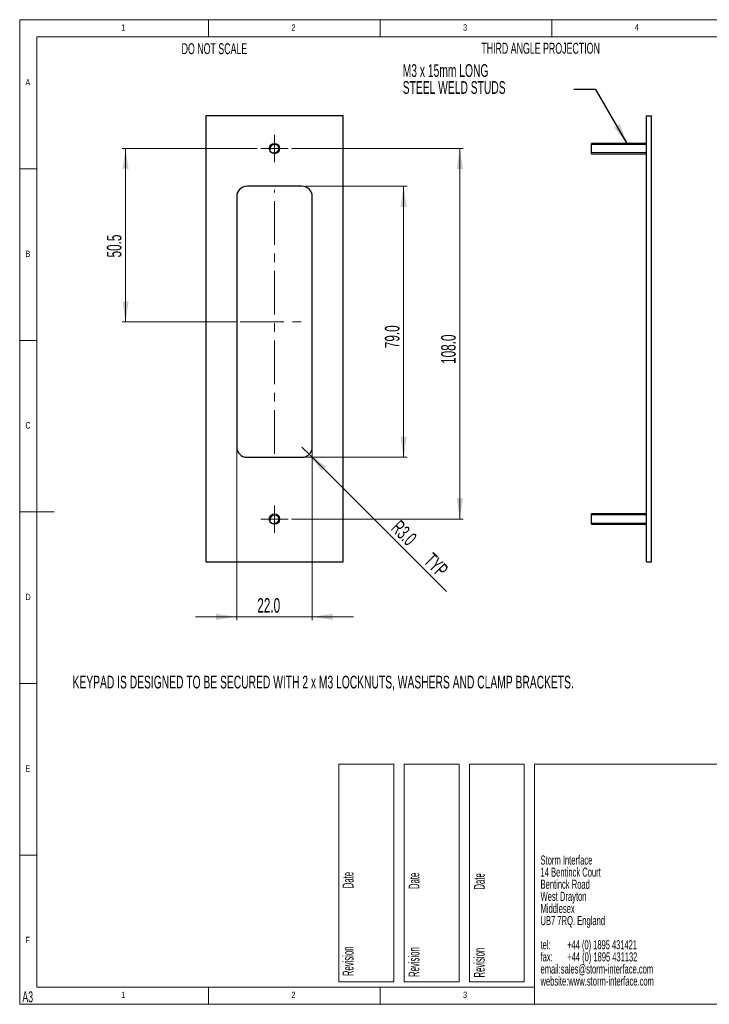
# Paper-space layout 'Sheet2' of a CAD drawing. Header units: millimetres. Extents: x 5 to 415, y 5 to 292.
# Tile 1 of 4: x 5 to 206, y 5 to 292. Entities that reach past the tile are written whole.
import ezdxf

# ---------------------------------------------------------------- set-up
doc = ezdxf.new("R2010")
doc.units = ezdxf.units.MM
doc.linetypes.add('CENTERX2', pattern=[20.32, 12.7, -2.54, 2.54, -2.54])
doc.styles.add('SLDTEXTSTYLE0', font='TXT', dxfattribs={"width": 0.605})
doc.styles.add('SLDTEXTSTYLE1', font='TXT', dxfattribs={"width": 0.75})
doc.styles.add('SLDTEXTSTYLE2', font='TXT', dxfattribs={"width": 0.567742})
doc.styles.add('SLDTEXTSTYLE3', font='TXT', dxfattribs={"width": 0.57})
doc.styles.add('SLDTEXTSTYLE4', font='TXT', dxfattribs={"width": 0.532308})
doc.dimstyles.new('SLDDIMSTYLE0', dxfattribs={"dimtxt": 4.10931, "dimasz": 6, "dimexe": 0, "dimexo": 0.0625, "dimgap": 1.027327, "dimtad": 1, "dimdec": 1, "dimrnd": 1e-09, "dimzin": 4, "dimdsep": 46, "dimtxsty": 'SLDTEXTSTYLE0', "dimsah": 1, "dimcen": 0.09, "dimadec": 0, "dimazin": 1, "dimtfac": 1, "dimtdec": 1, "dimtofl": 0, "dimtmove": 0, "dimatfit": 3, "dimfxl": 1, "dimfrac": 2, "dimtolj": 1, "dimtzin": 12, "dimarcsym": 0})
doc.dimstyles.new('SLDDIMSTYLE1', dxfattribs={"dimtxt": 4.10931, "dimasz": 6, "dimexe": 0, "dimexo": 0.0625, "dimgap": 1.027327, "dimtad": 1, "dimdec": 1, "dimrnd": 1e-09, "dimzin": 12, "dimdsep": 46, "dimtxsty": 'SLDTEXTSTYLE0', "dimsah": 1, "dimcen": 0.09, "dimadec": 0, "dimazin": 3, "dimtfac": 1, "dimtdec": 1, "dimtofl": 0, "dimtmove": 0, "dimatfit": 3, "dimfxl": 1, "dimfrac": 2, "dimtolj": 1, "dimtzin": 12, "dimarcsym": 0})
doc.dimstyles.new('SLDDIMSTYLE2', dxfattribs={"dimtxt": 4.10931, "dimasz": 6, "dimexe": 0, "dimexo": 0.0625, "dimgap": 1.027327, "dimtad": 1, "dimdec": 1, "dimrnd": 1e-09, "dimzin": 4, "dimdsep": 46, "dimtxsty": 'SLDTEXTSTYLE0', "dimsah": 1, "dimcen": 0.09, "dimadec": 0, "dimazin": 1, "dimtfac": 1, "dimtdec": 1, "dimtmove": 0, "dimatfit": 0, "dimfxl": 1, "dimfrac": 2, "dimtolj": 1, "dimtzin": 12, "dimarcsym": 0})
doc.dimstyles.new('SLDDIMSTYLE3', dxfattribs={"dimtxt": 4.10931, "dimasz": 6, "dimexe": 0, "dimexo": 0.0625, "dimgap": 1.027327, "dimtad": 1, "dimdec": 1, "dimrnd": 1e-09, "dimzin": 4, "dimdsep": 46, "dimtxsty": 'SLDTEXTSTYLE0', "dimsah": 1, "dimcen": 0, "dimadec": 0, "dimazin": 1, "dimtfac": 1, "dimtdec": 1, "dimtofl": 0, "dimtmove": 0, "dimatfit": 3, "dimfxl": 1, "dimfrac": 2, "dimtolj": 1, "dimtzin": 12, "dimarcsym": 0})
doc.dimstyles.new('SLDDIMSTYLE4', dxfattribs={"dimtxt": 0.18, "dimasz": 6, "dimexe": 0, "dimexo": 0.0625, "dimgap": 0, "dimtad": 0, "dimtih": 1, "dimtoh": 1, "dimdec": 0, "dimrnd": 1e-09, "dimzin": 0, "dimdsep": 46, "dimtxsty": 'Standard', "dimsah": 1, "dimcen": 0.09, "dimadec": 0, "dimazin": 0, "dimtfac": 6, "dimtdec": 0, "dimtofl": 0, "dimtmove": 0, "dimatfit": 3, "dimfxl": 1, "dimfrac": 2, "dimtolj": 1, "dimtzin": 0, "dimarcsym": 0})

# ---------------------------------------------------------------- blocks, each defined once
blk = doc.blocks.new('SW_NOTE_6')
at = {"color": 0, "linetype": 'Continuous', "lineweight": 0, "attachment_point": 1}
for s, insert, char_height, style in [('Storm Interface', (0, 3.4), 2.6458, 'SLDTEXTSTYLE0'), ('14 Bentinck Court', (0, -0.13), 2.6458, 'SLDTEXTSTYLE0'), ('Bentinck Road', (0, -3.66), 2.6458, 'SLDTEXTSTYLE0'), ('West Drayton', (0, -7.18), 2.6458, 'SLDTEXTSTYLE0'), ('Middlesex', (0, -10.71), 2.646, 'SLDTEXTSTYLE0'), ('UB7 7RQ. England', (0, -14.24), 2.6458, 'SLDTEXTSTYLE0'), ('tel:        +44 (0) 1895 431421', (0, -21.29), 2.6458, 'SLDTEXTSTYLE2'), ('fax:       +44 (0) 1895 431132', (0, -24.82), 2.6458, 'SLDTEXTSTYLE3'), ('email:sales@storm-interface.com', (0, -28.35), 2.6458, 'SLDTEXTSTYLE0'), ('website:www.storm-interface.com', (0, -31.88), 2.6458, 'SLDTEXTSTYLE0')]:
    blk.add_mtext(s, dxfattribs=dict(at, insert=insert, char_height=char_height, style=style))
blk = doc.blocks.new('_D')
at = {"color": 7, "linetype": 'Continuous', "lineweight": 18}
for p, q in [((84.22, 254.44), (134.22, 254.44)), ((133.22, 254.44), (133.22, 146.44)), ((84.22, 146.44), (134.22, 146.44))]:
    blk.add_line(p, q, dxfattribs=at)
for points in [[(133.22, 254.44), (132.32, 248.44), (134.12, 248.44)], [(133.22, 146.44), (134.12, 152.44), (132.32, 152.44)]]:
    blk.add_solid(points, dxfattribs=at)
at = {"color": 7, "linetype": 'Continuous', "lineweight": 18, "insert": (127.77, 191.66), "char_height": 4.233, "attachment_point": 1, "rotation": 90, "style": 'SLDTEXTSTYLE0'}
blk.add_mtext('108.0', dxfattribs=at)
blk = doc.blocks.new('_D_1')
at = {"color": 7, "linetype": 'Continuous', "lineweight": 18}
for p, q in [((88.22, 243.44), (117.85, 243.44)), ((116.85, 243.44), (116.85, 164.44)), ((88.22, 164.44), (117.85, 164.44))]:
    blk.add_line(p, q, dxfattribs=at)
for points in [[(116.85, 243.44), (115.95, 237.44), (117.75, 237.44)], [(116.85, 164.44), (117.75, 170.44), (115.95, 170.44)]]:
    blk.add_solid(points, dxfattribs=at)
at = {"color": 7, "linetype": 'Continuous', "lineweight": 18, "insert": (111.39, 196.25), "char_height": 4.233, "attachment_point": 1, "rotation": 90, "style": 'SLDTEXTSTYLE0'}
blk.add_mtext('79.0', dxfattribs=at)
blk = doc.blocks.new('_D_2')
at = {"color": 7, "linetype": 'Continuous', "lineweight": 18}
for p, q in [((74.22, 254.44), (34.85, 254.44)), ((35.85, 254.44), (35.85, 203.94)), ((68.22, 203.94), (34.85, 203.94))]:
    blk.add_line(p, q, dxfattribs=at)
for points in [[(35.85, 254.44), (34.95, 248.44), (36.75, 248.44)], [(35.85, 203.94), (36.75, 209.94), (34.95, 209.94)]]:
    blk.add_solid(points, dxfattribs=at)
at = {"color": 7, "linetype": 'Continuous', "lineweight": 18, "insert": (30.39, 222.7), "char_height": 4.233, "attachment_point": 1, "rotation": 90, "style": 'SLDTEXTSTYLE0'}
blk.add_mtext('50.5', dxfattribs=at)
blk = doc.blocks.new('_D_3')
at = {"color": 7, "linetype": 'Continuous', "lineweight": 18}
for p, q in [((68.22, 166.44), (68.22, 116.94)), ((90.22, 166.44), (90.22, 116.94)), ((68.22, 117.94), (56.22, 117.94)), ((68.22, 117.94), (90.22, 117.94)), ((90.22, 117.94), (102.22, 117.94))]:
    blk.add_line(p, q, dxfattribs=at)
for points in [[(68.22, 117.94), (62.22, 118.84), (62.22, 117.04)], [(90.22, 117.94), (96.22, 117.04), (96.22, 118.84)]]:
    blk.add_solid(points, dxfattribs=at)
at = {"color": 7, "linetype": 'Continuous', "lineweight": 18, "insert": (74.21, 123.39), "char_height": 4.233, "attachment_point": 1, "style": 'SLDTEXTSTYLE0'}
blk.add_mtext('22.0', dxfattribs=at)
blk = doc.blocks.new('_D_4')
at = {"color": 7, "linetype": 'Continuous', "lineweight": 18}
for q in [(87.22, 167.44), (129.35, 125.31)]:
    blk.add_line((89.34, 165.31), q, dxfattribs=at)
blk.add_solid([(89.34, 165.31), (92.95, 160.44), (94.22, 161.71)], dxfattribs=at)
at = {"color": 7, "linetype": 'Continuous', "lineweight": 18, "char_height": 4.233, "attachment_point": 1, "rotation": 315, "style": 'SLDTEXTSTYLE0'}
for s, insert in [('R3.0', (115.91, 146.46)), ('TYP', (125.46, 136.91))]:
    blk.add_mtext(s, dxfattribs=dict(at, insert=insert))
blk = doc.blocks.new('SW_CENTERMARKSYMBOL_0')
at = {"color": 0, "linetype": 'Continuous', "lineweight": 0}
for p, q in [((0, 2.5), (0, 4)), ((-2.5, 0), (-4, 0)), ((0, 0), (-2.5, 0)), ((0, 0), (0, 2.5)), ((0, 0), (0, -2.5)), ((0, 0), (2.5, 0)), ((2.5, 0), (4, 0)), ((0, -2.5), (0, -4))]:
    blk.add_line(p, q, dxfattribs=at)
blk = doc.blocks.new('SW_CENTERMARKSYMBOL_1')
at = {"color": 0, "linetype": 'Continuous', "lineweight": 0}
for p, q in [((0, 2.5), (0, 4)), ((-2.5, 0), (-4, 0)), ((0, 0), (-2.5, 0)), ((0, 0), (0, 2.5)), ((0, 0), (0, -2.5)), ((0, 0), (2.5, 0)), ((2.5, 0), (4, 0)), ((0, -2.5), (0, -4))]:
    blk.add_line(p, q, dxfattribs=at)
blk = doc.blocks.new('SW_NOTE_10')
at = {"color": 0, "linetype": 'Continuous', "lineweight": 0, "char_height": 3.7042, "attachment_point": 1, "style": 'SLDTEXTSTYLE0'}
for s, insert in [('M3 x 15mm LONG', (-49.88, 7.38)), ('STEEL WELD STUDS', (-49.88, 2.44))]:
    blk.add_mtext(s, dxfattribs=dict(at, insert=insert))

psp = doc.layouts.new('Sheet2')

# ---------------------------------------------------------------- linework, layer by layer
at = {"color": 7, "linetype": 'Continuous', "lineweight": 18}
for p, q in [((415, 292), (5, 292)), ((5, 292), (5, 5)), ((60, 287), (60, 292)), ((110, 292), (110, 287)), ((160, 287), (160, 292)), ((410, 287), (10, 287)), ((10, 287), (10, 10)), ((10, 248.5), (5, 248.5)), ((5, 198.5), (10, 198.5)), ((5, 148.5), (15, 148.5)), ((5, 98.5), (10, 98.5)), ((98, 75), (114, 75)), ((98, 75), (98, 11.5)), ((114, 75), (114, 11.5)), ((117, 75), (133, 75)), ((117, 75), (117, 11.5)), ((133, 75), (133, 11.5)), ((136, 75), (152, 75)), ((136, 75), (136, 11.5)), ((152, 75), (152, 11.5)), ((415, 75), (155, 75)), ((155, 75), (155, 5)), ((10, 48.5), (5, 48.5)), ((98, 11.5), (114, 11.5)), ((117, 11.5), (133, 11.5)), ((136, 11.5), (152, 11.5)), ((10, 10), (155, 10)), ((60, 5), (60, 10)), ((110, 10), (110, 5)), ((5, 5), (415, 5)), ((123.11, 5), (123.11, 5))]:
    psp.add_line(p, q, dxfattribs=at)
at = {"color": 7, "linetype": 'Continuous', "lineweight": 25}
for p, q in [((99.22, 263.94), (59.22, 263.94)), ((59.22, 263.94), (59.22, 133.94)), ((99.22, 133.94), (99.22, 263.94)), ((187.56, 133.94), (187.56, 263.94)), ((187.56, 263.94), (189.06, 263.94)), ((189.06, 133.94), (189.06, 263.94)), ((187.56, 255.94), (171.56, 255.94)), ((171.56, 254.44), (171.56, 255.94)), ((171.56, 252.94), (171.56, 254.44)), ((171.56, 252.94), (187.56, 252.94)), ((87.22, 243.44), (71.22, 243.44)), ((68.22, 240.44), (68.22, 167.44)), ((90.22, 167.44), (90.22, 240.44)), ((71.22, 164.44), (87.22, 164.44)), ((187.56, 147.94), (171.56, 147.94)), ((171.56, 146.44), (171.56, 147.94)), ((171.56, 144.94), (171.56, 146.44)), ((171.56, 144.94), (187.56, 144.94)), ((59.22, 133.94), (99.22, 133.94)), ((187.56, 133.94), (189.06, 133.94))]:
    psp.add_line(p, q, dxfattribs=at)
at = {"color": 7, "linetype": 'Continuous', "lineweight": 0}
for p, q in [((171.56, 255.63), (187.56, 255.63)), ((171.56, 253.25), (187.56, 253.25)), ((171.56, 147.63), (187.56, 147.63)), ((171.56, 145.25), (187.56, 145.25))]:
    psp.add_line(p, q, dxfattribs=at)
at = {"color": 7, "linetype": 'CENTERX2', "lineweight": 18}
for p, q in [((79.22, 165.44), (79.22, 242.44)), ((69.22, 203.94), (89.22, 203.94))]:
    psp.add_line(p, q, dxfattribs=at)
at = {"color": 7, "linetype": 'Continuous', "lineweight": 25}
for centre in [(79.22, 254.44), (79.22, 146.44)]:
    psp.add_circle(centre, 1.5, dxfattribs=at)
at = {"color": 7, "linetype": 'Continuous', "lineweight": 0}
for centre in [(79.22, 254.44), (79.22, 146.44)]:
    psp.add_arc(centre, 1.19, 255, 195, dxfattribs=at)
at = {"color": 7, "linetype": 'Continuous', "lineweight": 25}
for centre, start, end in [((71.22, 240.44), 90, 180), ((87.22, 240.44), 0, 90), ((71.22, 167.44), 180, 270), ((87.22, 167.44), 270, 0)]:
    psp.add_arc(centre, 3, start, end, dxfattribs=at)

# ---------------------------------------------------------------- block references
at = {"color": 7, "linetype": 'Continuous', "lineweight": 0}
for name, p in [('SW_NOTE_10', (166.46, 271.65)), ('SW_CENTERMARKSYMBOL_0', (79.22, 254.44)), ('SW_CENTERMARKSYMBOL_1', (79.22, 146.44)), ('SW_NOTE_6', (156.73, 44.97))]:
    psp.add_blockref(name, p, dxfattribs=at)

# ---------------------------------------------------------------- texts
at = {"color": 7, "linetype": 'Continuous', "lineweight": 0, "attachment_point": 1}
for s, insert, char_height, style in [('1', (34.58, 290.67), 1.85, 'SLDTEXTSTYLE1'), ('2', (84.17, 290.67), 1.85, 'SLDTEXTSTYLE1'), ('3', (134.17, 290.67), 1.85, 'SLDTEXTSTYLE1'), ('4', (184.17, 290.67), 1.85, 'SLDTEXTSTYLE1'), ('DO NOT SCALE', (52.17, 285.14), 3.175, 'SLDTEXTSTYLE0'), ('THIRD ANGLE PROJECTION', (139.49, 285.26), 3.175, 'SLDTEXTSTYLE0'), ('A', (6.67, 274.67), 1.85, 'SLDTEXTSTYLE1'), ('B', (6.67, 224.67), 1.85, 'SLDTEXTSTYLE1'), ('C', (6.67, 174.67), 1.85, 'SLDTEXTSTYLE1'), ('D', (6.67, 124.67), 1.85, 'SLDTEXTSTYLE1'), ('KEYPAD IS DESIGNED TO BE SECURED WITH 2 x M3 LOCKNUTS, WASHERS AND CLAMP BRACKETS.', (20.4, 100.77), 3.7042, 'SLDTEXTSTYLE0'), ('E', (6.67, 74.67), 1.85, 'SLDTEXTSTYLE1'), ('F', (6.67, 24.67), 1.85, 'SLDTEXTSTYLE1'), ('A3', (5.76, 8.76), 3.175, 'SLDTEXTSTYLE0'), ('1', (34.58, 8.67), 1.85, 'SLDTEXTSTYLE1'), ('2', (84.17, 8.67), 1.85, 'SLDTEXTSTYLE1'), ('3', (134.17, 8.67), 1.85, 'SLDTEXTSTYLE1')]:
    psp.add_mtext(s, dxfattribs=dict(at, insert=insert, char_height=char_height, style=style))
at = {"color": 7, "linetype": 'Continuous', "lineweight": 0, "char_height": 3.175, "attachment_point": 1, "rotation": 90, "style": 'SLDTEXTSTYLE4'}
for insert in [(99.08, 13.21), (118.28, 12.97), (137.31, 12.81)]:
    psp.add_mtext('Revision                           Date', dxfattribs=dict(at, insert=insert))

# ---------------------------------------------------------------- dimensions: what is measured, and where the dimension line sits
at = {"color": 7, "linetype": 'Continuous', "lineweight": 18}
for base, p1, p2, dimstyle, picture, middle in [((35.85, 203.94), (75.22, 254.44), (69.22, 203.94), 'SLDDIMSTYLE1', '_D_2', (35.85, 228.18)), ((133.22, 146.44), (83.22, 254.44), (83.22, 146.44), 'SLDDIMSTYLE0', '_D', (133.22, 198.72)), ((116.85, 164.44), (87.22, 243.44), (87.22, 164.44), 'SLDDIMSTYLE0', '_D_1', (116.85, 201.73))]:
    dim = psp.add_linear_dim(base=base, p1=p1, p2=p2, angle=90, dimstyle=dimstyle, dxfattribs=at)
    dim.commit()
    dim.dimension.update_dxf_attribs({"geometry": picture, "text_midpoint": middle, "dimtype": 160})
dim = psp.add_linear_dim(base=(90.22, 117.94), p1=(68.22, 167.44), p2=(90.22, 167.44), dimstyle='SLDDIMSTYLE2', dxfattribs=at)
dim.commit()
dim.dimension.update_dxf_attribs({"geometry": '_D_3', "text_midpoint": (79.69, 117.94), "dimtype": 160})
dim = psp.add_radius_dim(center=(87.22, 167.44), mpoint=(89.34, 165.31), text='<> TYP', dimstyle='SLDDIMSTYLE3', dxfattribs=at)
dim.commit()
dim.dimension.update_dxf_attribs({"geometry": '_D_4', "text_midpoint": (120.78, 133.88), "dimtype": 164})

# ---------------------------------------------------------------- leaders
at = {"color": 7, "linetype": 'Continuous', "lineweight": 0}
psp.add_leader([(182, 255.94), (172.81, 271.65), (166.46, 271.65)], dimstyle='SLDDIMSTYLE4', dxfattribs=at)

doc.saveas('drawing.dxf')
